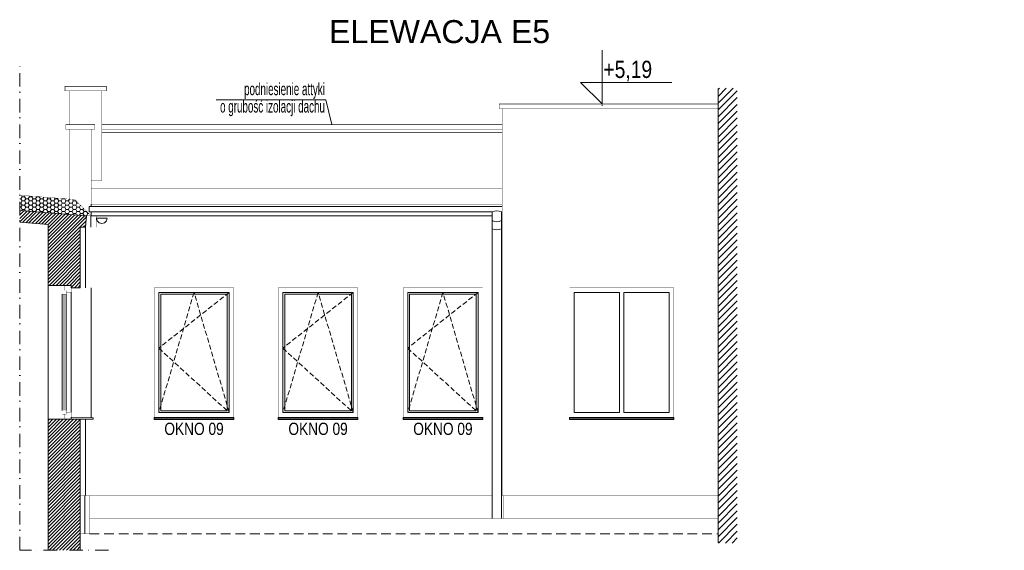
# Model space of a CAD drawing. Header units: millimetres. Extents: x 18880 to 99371, y -5529 to 27899.
# Tile 41 of 161: x 34039 to 35325, y -1716 to -1024. Entities that reach past the tile are written whole.
import ezdxf

# ---------------------------------------------------------------- set-up
doc = ezdxf.new("R2010")
doc.units = ezdxf.units.MM
doc.linetypes.add('DASHED', pattern=[19.05, 12.7, -6.35])
doc.linetypes.add('Kropki i Kreski', pattern=[335.138881, 176.388884, -88.194442, 0, -70.555556])
for name, color, linetype, lineweight in [('AA_HATCH', 251, 'Continuous', 0), ('AA_IZOLACJA', 251, 'Continuous', 0), ('AA_OPIS', 2, 'Continuous', 0), ('AA_WIDOK', 254, 'Continuous', 0), ('AA_WYMIAROWANIE_WEW', 254, 'Continuous', 0), ('K_SCIANY', 90, 'Continuous', 20)]:
    doc.layers.add(name, color=color, linetype=linetype, lineweight=lineweight)
doc.styles.add('ARIAL', font='arial.ttf')
doc.styles.add('DIM07', font='romans.shx', dxfattribs={"width": 0.7})
doc.styles.add('Dimensions', font='arial.ttf', dxfattribs={"width": 0.8})
doc.linetypes.add('BATTING', pattern='A,0.0001,-0.1,[134,ltypeshp.shx,S=0.1,R=0,X=-0.1,Y=0],-0.2,[134,ltypeshp.shx,S=0.1,R=180,X=0.1,Y=0],-0.1', length=0.4001)
doc.linetypes.add('STYROPIAN', pattern='A,0.000141,[1,styropian.shx,S=1,R=0,X=0,Y=0],-14.102004', length=14.102145)
doc.dimstyles.new('Rzędne__wierzch', dxfattribs={"dimtxt": 15, "dimasz": 0.75, "dimexe": 8, "dimexo": 0, "dimgap": 0, "dimtad": 0, "dimjust": 2, "dimtih": 1, "dimtoh": 1, "dimlfac": 0.01, "dimzin": 1, "dimtxsty": 'Dimensions', "dimblk": 'KOTA', "dimcen": 0, "dimse1": 1, "dimse2": 1, "dimsd1": 1, "dimclrd": 256, "dimclre": 256, "dimclrt": 256, "dimazin": 0, "dimtfac": 1, "dimtofl": 0, "dimtmove": 2, "dimatfit": 2, "dimldrblk": 'NONE', "dimfxl": 1, "dimlwd": -1, "dimlwe": -1, "dimarcsym": 0})
pattern_1 = [(45, (-6073.7598, 276.5494), (-2.24506403, 2.24506403), [])]

# ---------------------------------------------------------------- blocks, each defined once
blk = doc.blocks.new('o20')
at = {"layer": 'AA_OPIS', "linetype": 'DASHED', "ltscale": 0.5}
blk.add_lwpolyline([(-6, -6), (-98, -78.8), (-6, -163), (-52, -6), (-98, -163)], dxfattribs=at)
at = {"layer": 'AA_WIDOK', "color": 255, "const_width": 0.3}
for points in [[(-104, 0), (0, 0)], [(-104, -169.5), (-104, 0)], [(0, 0), (0, -169.5)]]:
    blk.add_lwpolyline(points, dxfattribs=at)
at = {"layer": 'AA_WIDOK'}
for points in [[(-98, -163), (-98, -6)], [(-98, -6), (-6, -6)], [(-95.5, -8.5), (-95.5, -160.5)], [(-8.5, -8.5), (-95.5, -8.5)], [(-8.5, -160.5), (-8.5, -8.5)], [(-6, -6), (-6, -163)], [(-6, -163), (-98, -163)], [(-95.5, -160.5), (-8.5, -160.5)]]:
    blk.add_lwpolyline(points, dxfattribs=at)
at = {"layer": 'AA_WIDOK', "color": 4}
for points in [[(-104, -169.5), (-104, -170.3)], [(0, -169.5), (-104, -169.5)], [(-104, -170.3), (0, -170.3)], [(-104, -172), (-104, -170.3)], [(-104, -172), (0, -172)], [(0, -170.3), (0, -169.5)], [(0, -172), (0, -170.3)]]:
    blk.add_lwpolyline(points, dxfattribs=at)
at = {"layer": 'AA_OPIS', "insert": (-52, -176.1), "char_height": 16, "width": 300, "attachment_point": 2, "style": 'ARIAL'}
blk.add_mtext('{\\W0.8;OKNO 09}', dxfattribs=at)
blk = doc.blocks.new('KOTA')
at = {"ltscale": 100}
blk.add_lwpolyline([(62.5, 0), (0, 0), (25, 25), (25, -81)], dxfattribs=at)
blk = doc.blocks.new('*D1167')
at = {"layer": 'AA_WYMIAROWANIE_WEW', "transparency": 16777216}
blk.add_line((34799.8, -1136.2), (34799.8, -1135.1), dxfattribs=at)
at = {"layer": 'Defpoints', "color": 0, "transparency": 16777216}
for p in [(34799.8, -1134), (34809.5, -1134), (35324.9, -1653)]:
    blk.add_point(p, dxfattribs=at)
at = {"layer": 'AA_WYMIAROWANIE_WEW', "transparency": 16777216, "xscale": 1.125, "yscale": 1.125, "zscale": 1.125, "rotation": 90}
blk.add_blockref('KOTA', (34799.8, -1134), dxfattribs=at)
at = {"layer": 'AA_WYMIAROWANIE_WEW', "lineweight": 0, "transparency": 16777216, "insert": (34833.2, -1090.9), "char_height": 22.5, "attachment_point": 5, "style": 'Dimensions'}
blk.add_mtext('+5,19', dxfattribs=at)
blk = doc.blocks.new('_None')

msp = doc.modelspace()

# ---------------------------------------------------------------- hatches: boundary and pattern name
at = {"ltscale": 50}
h = msp.add_hatch(dxfattribs=at)
h.set_pattern_fill('ANSI31', color=10, scale=50, angle=180)
h.set_pattern_definition([(225, (218930.7173, -52469.832), (4.41941738, -4.41941738), [])])
h.paths.add_polyline_path([(34976.27165, -1706.98246), (34951.27165, -1706.98246), (34951.27165, -1113.51246), (34976.27165, -1113.51246)])
at = {"layer": 'AA_HATCH'}
h = msp.add_hatch(dxfattribs=at)
h.set_pattern_fill('HONEY', color=256)
h.set_pattern_definition([(0, (4995.9082, -10062.111), (4.7625, 2.74963064), [3.175, -6.35]), (120, (4995.9082, -10062.111), (-4.7625, 2.74963066), [3.175, -6.35]), (60, (4995.9082, -10062.111), (1e-08, 5.4992613), [-6.35, 3.175])])
h.paths.add_polyline_path([(34039.26869, -1273.11082), (34039.26869, -1253.06398), (34111.02496, -1258.71087), (34132.27165, -1279.95756), (34126.27165, -1279.95756)])
h = msp.add_hatch(dxfattribs=at)
h.set_pattern_fill('ANSI31', color=256)
h.set_pattern_definition(pattern_1)
h.paths.add_polyline_path([(34118.27165, -1294.62048), (34125.07547, -1294.92478), (34126.27165, -1279.97255), (34039.26869, -1273.12581), (34039.26869, -1288.30024), (34076.27165, -1291.26048), (34076.27165, -1370.70236), (34106.27165, -1370.70236), (34106.27165, -1373.70236), (34118.27165, -1373.70236)])
h = msp.add_hatch(dxfattribs=at)
h.set_pattern_fill('ANSI31', color=256)
h.set_pattern_definition(pattern_1)
h.paths.add_polyline_path([(34118.27165, -1545.29806), (34076.27165, -1545.29806), (34076.27165, -1716.4227), (34118.27165, -1716.4227)])

# ---------------------------------------------------------------- linework, layer by layer
at = {"layer": 'AA_IZOLACJA', "linetype": 'STYROPIAN'}
msp.add_lwpolyline([(34132.07547, -1294.91555), (34132.07547, -1279.95756)], dxfattribs=at)
at = {"layer": 'AA_IZOLACJA', "linetype": 'BATTING', "ltscale": 16}
for points in [[(34125.27165, -1373.70236), (34125.27165, -1294.92478)], [(34125.27165, -1644.96746), (34125.27165, -1545.29806)]]:
    msp.add_lwpolyline(points, dxfattribs=at)
at = {"layer": 'AA_IZOLACJA', "linetype": 'STYROPIAN', "ltscale": 1.2}
msp.add_lwpolyline([(34124.27165, -1694.96746), (34124.27165, -1644.96746)], dxfattribs=at)
at = {"layer": 'AA_OPIS', "linetype": 'Kropki i Kreski', "ltscale": 0.1}
msp.add_lwpolyline([(34155.27165, -1716.4227), (34039.26869, -1716.4227), (34039.26869, -1081.43714)], dxfattribs=at)
at = {"layer": 'AA_OPIS'}
msp.add_lwpolyline([(34446.71828, -1160.98246), (34438.88361, -1128.5195), (34295.62885, -1128.5195)], dxfattribs=at)
at = {"layer": 'AA_WIDOK', "const_width": 0.5}
msp.add_lwpolyline([(34098.27165, -1110.98246), (34152.27165, -1110.98246), (34152.27165, -1116.98246), (34098.27165, -1116.98246)], close=True, dxfattribs=at)
for points in [[(34104.27165, -1160.98246), (34104.27165, -1116.98246)], [(34146.27165, -1116.98246), (34146.27165, -1233.71087), (34132.27165, -1233.71087)], [(34669.27165, -1644.98246), (34669.27165, -1139.98246)], [(34104.27165, -1166.98246), (34104.27165, -1258.02048)], [(34132.27165, -1166.98246), (34132.27165, -1264.71781)], [(34669.27165, -1170.98246), (34146.27165, -1170.98246)], [(34132.27165, -1243.71087), (34669.27165, -1243.71087)], [(34132.27165, -1264.89781), (34669.27165, -1264.89781)], [(34132.27165, -1644.98246), (34656.27165, -1644.98246)], [(34668.27165, -1644.98246), (34669.27165, -1644.98246)], [(34668.27165, -1644.98246), (34951.27165, -1644.98246)], [(34671.27165, -1674.98246), (34671.27165, -1644.98246)]]:
    msp.add_lwpolyline(points, dxfattribs=at)
at = {"layer": 'AA_WIDOK', "color": 4}
for points, format in [([(34951.27165, -1139.98246, 0.5, 0.5, 0), (34665.27165, -1139.98246, 0.5, 0.5, 0), (34665.27165, -1133.98246, 0.5, 0.5, 0), (34951.27165, -1133.98246, 0, 0, 0)], "xyseb"), ([(34668.27165, -1274.92478, 0.2262302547), (34656.27165, -1274.92478, -1)], "xyb"), ([(34668.27165, -1286.25899, -0.2262302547), (34656.27165, -1286.25899, 1)], "xyb"), ([(34668.27165, -1296.93814, -0.2262302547), (34656.27165, -1296.93814, 1)], "xyb")]:
    msp.add_lwpolyline(points, format=format, dxfattribs=at)
for points, const_width in [([(34099.27165, -1160.98246), (34137.27165, -1160.98246)], 0.5), ([(34099.27165, -1166.98246), (34099.27165, -1160.98246)], 0.5), ([(34099.27165, -1166.98246), (34137.27165, -1166.98246)], 0.5), ([(34137.27165, -1166.98246), (34137.27165, -1160.98246)], 0.5), ([(34146.27165, -1160.98246), (34669.27165, -1160.98246)], 0.5), ([(34146.27165, -1166.98246), (34669.27165, -1166.98246)], 0.5), ([(34097.27165, -1370.70236), (34097.27165, -1377.20236)], 0.3), ([(34106.27165, -1370.70236), (34097.27165, -1370.70236)], 0.3), ([(34106.27165, -1379.70236), (34106.27165, -1370.70236)], 0.3), ([(34094.77165, -1377.20236), (34094.77165, -1382.20236)], 0.3), ([(34099.77165, -1377.20236), (34094.77165, -1377.20236)], 0.3), ([(34094.77165, -1382.20236), (34099.77165, -1382.20236)], 0.3), ([(34096.27165, -1382.20236), (34096.27165, -1533.79806)], 0.3), ([(34097.27165, -1377.20236), (34099.77165, -1377.20236)], 0.3), ([(34097.27165, -1382.20236), (34097.27165, -1533.79806)], 0.3), ([(34098.27165, -1382.20236), (34098.27165, -1533.79806)], 0.3), ([(34099.77165, -1377.20236), (34099.77165, -1379.70236)], 0.3), ([(34099.77165, -1382.20236), (34099.77165, -1377.20236)], 0.3), ([(34099.77165, -1379.70236), (34106.27165, -1379.70236)], 0.3), ([(34099.77165, -1533.79806), (34094.77165, -1533.79806)], 0.3), ([(34094.77165, -1533.79806), (34094.77165, -1538.79806)], 0.3), ([(34094.77165, -1538.79806), (34099.77165, -1538.79806)], 0.3), ([(34099.77165, -1538.79806), (34097.27165, -1538.79806)], 0.3), ([(34097.27165, -1538.79806), (34097.27165, -1545.29806)], 0.3), ([(34099.77165, -1538.79806), (34099.77165, -1533.79806)], 0.3), ([(34106.27165, -1536.29806), (34099.77165, -1536.29806)], 0.3), ([(34099.77165, -1536.29806), (34099.77165, -1538.79806)], 0.3), ([(34106.27165, -1545.29806), (34106.27165, -1536.29806)], 0.3), ([(34097.27165, -1545.29806), (34106.27165, -1545.29806)], 0.3)]:
    msp.add_lwpolyline(points, dxfattribs=dict(at, const_width=const_width))
at = {"layer": 'AA_WIDOK', "color": 9, "const_width": 0.3}
for points in [[(34111.02496, -1258.71087), (34039.26869, -1253.06398)], [(34132.27165, -1279.95756), (34111.02496, -1258.71087)], [(34125.07547, -1294.92478), (34139.07547, -1294.92478), (34139.07547, -1279.95756)], [(34126.27165, -1279.97255), (34139.07547, -1279.97255)], [(34118.27165, -1373.70236), (34132.27165, -1373.70236), (34132.27165, -1294.92478)], [(34118.27165, -1644.96746), (34132.27165, -1644.96746), (34132.27165, -1545.29806)]]:
    msp.add_lwpolyline(points, dxfattribs=at)
at = {"layer": 'AA_WIDOK', "color": 4}
for points in [[(34669.27165, -1267.92478), (34129.87236, -1267.92478)], [(34129.87236, -1274.92478), (34129.87236, -1267.92478)], [(34129.87236, -1274.92478), (34656.27165, -1274.92478)], [(34139.27165, -1282.92478), (34140.20947, -1286.42478)], [(34146.27165, -1282.92478), (34139.27165, -1282.92478)], [(34153.27165, -1282.92478), (34146.27165, -1282.92478)], [(34152.33383, -1286.42478), (34153.27165, -1282.92478)], [(34656.27165, -1274.92478), (34656.27165, -1674.98246)], [(34669.27165, -1274.92478), (34668.27165, -1274.92478)], [(34668.27165, -1274.92478), (34668.27165, -1285.2163)], [(34668.27165, -1274.92478), (34668.27165, -1674.98246)], [(34140.20947, -1286.42478), (34142.77165, -1288.98696)], [(34142.77165, -1288.98696), (34146.27165, -1289.92478)], [(34146.27165, -1289.92478), (34149.77165, -1288.98696)], [(34149.77165, -1288.98696), (34152.33383, -1286.42478)], [(34094.77165, -1382.20236), (34094.77165, -1533.79806)], [(34094.77165, -1382.20236), (34094.77165, -1533.79806)], [(34099.77165, -1382.20236), (34099.77165, -1533.79806)], [(34106.27165, -1536.29806), (34106.27165, -1379.70236)], [(34757.27165, -1543.29806), (34757.27165, -1544.08417)], [(34893.27165, -1543.29806), (34757.27165, -1543.29806)], [(34757.27165, -1544.08417), (34893.27165, -1544.08417)], [(34757.27165, -1545.79806), (34757.27165, -1544.08417)], [(34757.27165, -1545.79806), (34893.27165, -1545.79806)], [(34893.27165, -1544.08417), (34893.27165, -1543.29806)], [(34893.27165, -1545.79806), (34893.27165, -1544.08417)]]:
    msp.add_lwpolyline(points, dxfattribs=at)
at = {"layer": 'AA_WIDOK'}
for points in [[(34132.27165, -1264.71781), (34132.27165, -1264.89781)], [(34132.27165, -1267.92478), (34132.27165, -1264.89781)], [(34132.27165, -1279.87088), (34132.27165, -1274.92478)], [(34132.27165, -1279.87088), (34656.27165, -1279.87088)], [(34668.27165, -1279.87088), (34669.27165, -1279.87088)], [(34076.27165, -1370.70236), (34076.27165, -1545.29806)], [(34132.27165, -1373.79806), (34132.27165, -1543.42695)], [(34763.27165, -1536.79806), (34763.27165, -1379.79806)], [(34763.27165, -1379.79806), (34822.27165, -1379.79806)], [(34822.27165, -1379.79806), (34822.27165, -1536.79806)], [(34828.27165, -1379.79806), (34828.27165, -1536.79806)], [(34828.27165, -1379.79806), (34887.27165, -1379.79806)], [(34887.27165, -1379.79806), (34887.27165, -1536.79806)], [(34822.27165, -1536.79806), (34763.27165, -1536.79806)], [(34887.27165, -1536.79806), (34828.27165, -1536.79806)]]:
    msp.add_lwpolyline(points, dxfattribs=at)
at = {"layer": 'AA_WIDOK', "color": 255, "const_width": 0.3}
for points in [[(34757.27165, -1373.79806), (34893.27165, -1373.79806)], [(34757.27165, -1543.29806), (34757.27165, -1373.79806)], [(34893.27165, -1373.79806), (34893.27165, -1543.29806)]]:
    msp.add_lwpolyline(points, dxfattribs=at)
at = {"layer": 'AA_WIDOK', "color": 9}
msp.add_lwpolyline([(34130.27165, -1644.96746, 0.3, 0.3, 0), (34130.27165, -1694.96746, 0.3, 0.3, 0), (34118.27165, -1694.96746, 0, 0, 0)], format="xyseb", dxfattribs=at)
at = {"layer": 'AA_WIDOK', "color": 8, "linetype": 'DASHED'}
msp.add_lwpolyline([(34130.27165, -1694.96746), (34951.27165, -1694.96746)], dxfattribs=at)
at = {"layer": 'K_SCIANY', "color": 10, "const_width": 1}
msp.add_lwpolyline([(34951.27165, -1706.98246), (34951.27165, -1113.51246)], dxfattribs=at)
at = {"layer": 'K_SCIANY'}
for points in [[(34126.27165, -1279.95756), (34039.26869, -1273.11082)], [(34126.27165, -1279.97255), (34039.26869, -1273.12581)], [(34076.27165, -1291.26048), (34076.27165, -1370.70236), (34106.27165, -1370.70236), (34106.27165, -1373.70236), (34118.27165, -1373.70236), (34118.27165, -1294.62048), (34125.07547, -1294.92478), (34126.27165, -1279.97255)], [(34039.26869, -1288.30024), (34076.27165, -1291.26048)], [(34076.27165, -1545.29806), (34076.27165, -1716.4227)], [(34118.27165, -1545.29806), (34076.27165, -1545.29806)], [(34118.27165, -1545.29806), (34076.27165, -1545.29806)], [(34118.27165, -1716.4227), (34118.27165, -1545.29806)]]:
    msp.add_lwpolyline(points, dxfattribs=at)
msp.add_lwpolyline([(34135.27165, -1545.29806), (34106.27165, -1545.29806), (34106.27165, -1542.79806), (34135.27165, -1543.58417)], close=True, dxfattribs=at)
at = {"layer": 'K_SCIANY', "const_width": 0.5}
msp.add_lwpolyline([(34130.27165, -1674.98246), (34951.27165, -1674.98246)], dxfattribs=at)

# ---------------------------------------------------------------- block references
at = {"layer": 'AA_HATCH'}
for p in [(34318.77165, -1373.79806), (34480.77165, -1373.79806), (34643.77165, -1373.79806)]:
    msp.add_blockref('o20', p, dxfattribs=at)

# ---------------------------------------------------------------- texts
at = {"layer": 'AA_OPIS', "insert": (34443.0479, -1024.54308), "char_height": 30, "width": 5325.4238542, "attachment_point": 1, "style": 'ARIAL'}
msp.add_mtext('\\A1;\\pxql;{\\fArial|b0|i0|c238|p38;ELEWACJA E5}', dxfattribs=at)
at = {"layer": 'AA_OPIS', "insert": (34437.72035, -1149.98232), "char_height": 16, "width": 151.2593731, "attachment_point": 9, "line_spacing_factor": 0.85, "style": 'DIM07'}
msp.add_mtext('{\\fArial Narrow|b0|i0|c238|p34;podniesienie attyki\\Po grubość izolacji dachu}', dxfattribs=at)

# ---------------------------------------------------------------- dimensions: what is measured, and where the dimension line sits
at = {"layer": 'AA_WYMIAROWANIE_WEW', "lineweight": 0}
dim = msp.add_linear_dim(base=(34799.82883, -1133.98246), p1=(35324.91135, -1652.97262), p2=(34809.54076, -1133.98246), angle=90, dimstyle='Rzędne__wierzch', override={"dimscale": 1.5, "dimpost": '+<>'}, dxfattribs=at)
dim.commit()
dim.dimension.update_dxf_attribs({"geometry": '*D1167', "text_midpoint": (34833.16573, -1090.91149), "dimtype": 160})

doc.saveas('drawing.dxf')
